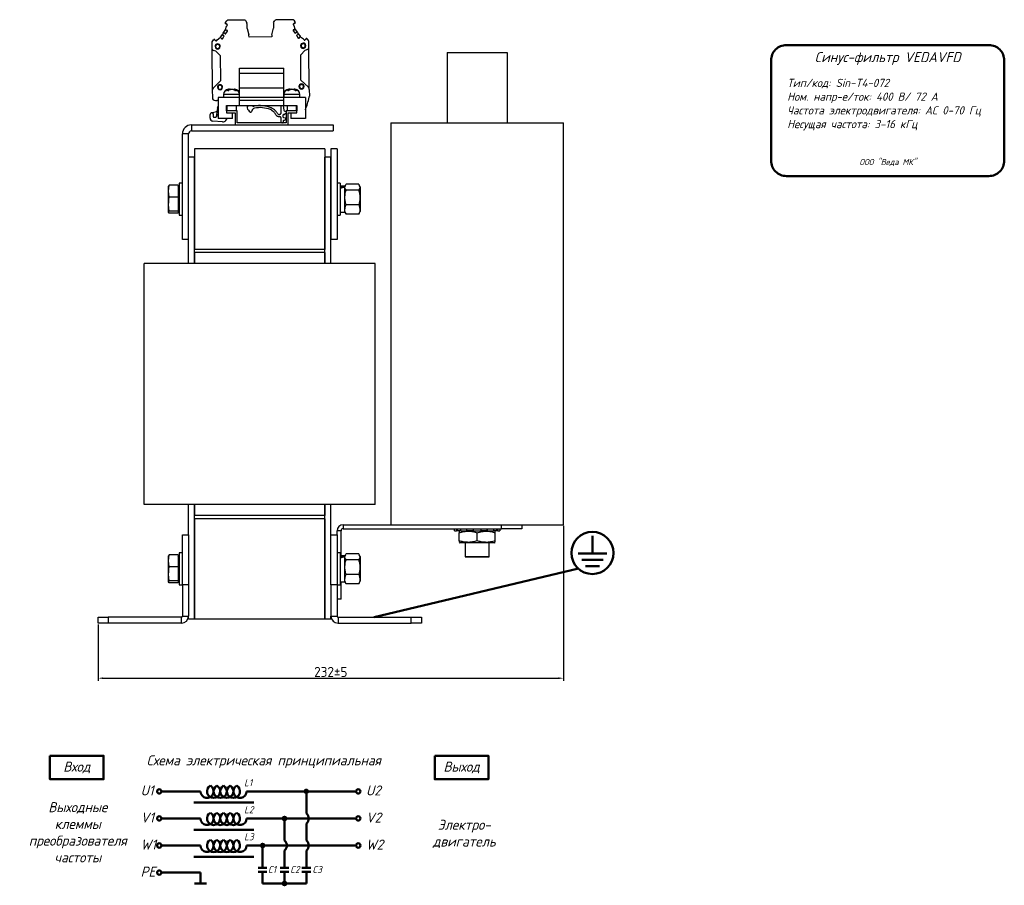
# Model space of a CAD drawing. Header units: millimetres. Extents: x -256 to 673, y 31 to 662.
# Tile 8 of 8: x 182 to 673, y 232 to 662. Entities that reach past the tile are written whole.
import ezdxf

# ---------------------------------------------------------------- set-up
doc = ezdxf.new("R2010")
doc.units = ezdxf.units.MM
doc.layers.get('0').update_dxf_attribs({"lineweight": 50})
doc.styles.add('GOST-2.304_Type-B', font='GOST Common.ttf')
doc.styles.add('GOST-2.304_Type-B_italic', font='GOST Common Italic.ttf')
doc.dimstyles.new('ISO-25', dxfattribs={"dimtxt": 5, "dimasz": 2.5, "dimexe": 1.25, "dimexo": 0.625, "dimtad": 1, "dimtoh": 1, "dimdec": 0, "dimtxsty": 'GOST-2.304_Type-B', "dimcen": 2.5, "dimadec": 0, "dimazin": 0, "dimtfac": 1, "dimtdec": 0, "dimtmove": 0, "dimatfit": 3, "dimfxl": 1, "dimarcsym": 0})

# ---------------------------------------------------------------- blocks, each defined once
blk = doc.blocks.new('Схема')
for points in [[(126.85, -17.74, 1), (128.61, -17.74, 1)], [(115.97, -31.21, 1), (117.72, -31.21, 1)], [(105.05, -44.68, 1), (106.8, -44.68, 1)], [(115.97, -63.61, 1), (117.72, -63.61, 1)]]:
    blk.add_hatch(color=0).paths.add_polyline_path(points)
for p, q in [((74.98, -17.74), (55.53, -17.74)), ((97.97, -17.74), (128.61, -17.74)), ((127.73, -17.74), (152.48, -17.74)), ((127.73, -17.74), (127.73, -28.73)), ((71.66, -23.35), (101.59, -23.35)), ((74.98, -31.21), (55.53, -31.21)), ((97.97, -31.21), (130.42, -31.21)), ((116.85, -31.21), (116.85, -42.2)), ((127.73, -33.69), (127.73, -42.2)), ((130.42, -31.21), (152.48, -31.21)), ((71.66, -36.81), (101.59, -36.81)), ((74.98, -44.68), (55.53, -44.68)), ((97.97, -44.68), (136.56, -44.68)), ((105.93, -44.68), (105.93, -55.73)), ((116.85, -47.16), (116.85, -55.73)), ((127.73, -47.16), (127.73, -55.73)), ((136.56, -44.68), (152.48, -44.68)), ((71.66, -50.28), (101.59, -50.28)), ((74.98, -58.14), (55.53, -58.14)), ((74.98, -58.14), (74.98, -63.61)), ((103.73, -55.73), (108.12, -55.73)), ((103.73, -57.8), (108.12, -57.8)), ((105.93, -57.8), (105.93, -63.61)), ((114.65, -55.73), (119.04, -55.73)), ((114.65, -57.8), (119.04, -57.8)), ((116.85, -63.61), (116.85, -57.8)), ((125.53, -55.73), (129.93, -55.73)), ((125.53, -57.8), (129.93, -57.8)), ((127.73, -63.61), (127.73, -57.8)), ((77.95, -63.61), (72.01, -63.61)), ((105.93, -63.61), (120.07, -63.61)), ((116.85, -63.61), (127.73, -63.61))]:
    blk.add_line(p, q)
for points in [[(0, 0), (26.76, 0), (26.76, -11.69), (0, -11.69)], [(191.66, 0), (218.42, 0), (218.42, -11.69), (191.66, -11.69)]]:
    blk.add_lwpolyline(points, close=True)
for centre in [(54.46, -17.74), (153.56, -17.74), (54.46, -31.21), (153.56, -31.21), (54.46, -44.68), (153.56, -44.68), (54.46, -58.14)]:
    blk.add_circle(centre, 1.08)
at = {"color": 0}
for centre in [(127.73, -17.74), (116.85, -31.21), (105.93, -44.68), (116.85, -63.61)]:
    blk.add_circle(centre, 0.876, dxfattribs=at)
for centre, radius, start, end in [((78.26, -17.74), 3.28, 180, 60), ((81.54, -17.74), 3.28, 120, 60), ((84.83, -17.74), 3.28, 120, 60), ((88.11, -17.74), 3.28, 120, 60), ((91.4, -17.74), 3.28, 120, 60), ((94.68, -17.74), 3.28, 120, 0), ((78.26, -31.21), 3.28, 180, 60), ((81.54, -31.21), 3.28, 120, 60), ((84.83, -31.21), 3.28, 120, 60), ((88.11, -31.21), 3.28, 120, 60), ((91.4, -31.21), 3.28, 120, 60), ((94.68, -31.21), 3.28, 120, 0), ((125.73, -31.21), 3.19, 308.9414, 51.0586), ((78.26, -44.68), 3.28, 180, 60), ((81.54, -44.68), 3.28, 120, 60), ((84.83, -44.68), 3.28, 120, 60), ((88.11, -44.68), 3.28, 120, 60), ((91.4, -44.68), 3.28, 120, 60), ((94.68, -44.68), 3.28, 120, 0), ((114.84, -44.68), 3.19, 308.9414, 51.0586), ((125.73, -44.68), 3.19, 308.9414, 51.0586)]:
    blk.add_arc(centre, radius, start, end)
at = {"style": 'GOST-2.304_Type-B_italic'}
for s, insert, char_height, width, attachment_point in [('Схема электрическая принципиальная', (106.53, -2.96), 5, 143.4834, 5), ('Вход', (13.38, -5.84), 5, 26.7633, 5), ('Выход', (205.04, -5.84), 5, 26.7633, 5), ('L1', (96.71, -11.66), 3.5, 76.8291, 1), ('U2', (157.44, -14.79), 5, 144.0546, 1), ('U1', (45.18, -14.79), 5, 144.0546, 1), ('Выходные\\Pклеммы\\Pпреобразователя\\Pчастоты', (13.88, -38.1), 5, 26.7633, 5), ('V1', (45.18, -28.26), 5, 144.0546, 1), ('L2', (96.71, -25.13), 3.5, 76.8291, 1), ('V2', (157.44, -28.26), 5, 144.0546, 1), ('Электро-\\Pдвигатель', (206.37, -38.93), 5, 17.1809, 5), ('L3', (96.71, -38.59), 3.5, 76.8291, 1), ('W1', (45.18, -41.72), 5, 144.0546, 1), ('W2', (157.44, -41.72), 5, 144.0546, 1), ('PE', (45.18, -55.19), 5, 144.0546, 1), ('C1', (108.57, -54.89), 3.5, 76.8291, 1), ('C2', (119.64, -54.89), 3.5, 76.8291, 1), ('C3', (130.7, -54.89), 3.5, 76.8291, 1)]:
    blk.add_mtext(s, dxfattribs=dict(at, insert=insert, char_height=char_height, width=width, attachment_point=attachment_point))
blk = doc.blocks.new('Шильдик')
blk.add_lwpolyline([(7.68, 7.68), (108.51, 7.68, -0.414214), (116.19, 0), (116.19, -49.84, -0.414214), (108.51, -57.52), (7.68, -57.52, -0.414214), (0, -49.84), (0, 0, -0.414214)], format="xyb", close=True)
at = {"style": 'GOST-2.304_Type-B_italic'}
for s, insert, char_height, width, attachment_point in [('Синус-фильтр VEDAVFD', (58.1, 0.99), 5, 100.8313, 5), ('Тип/код: Sin-T4-072\\PНом. напр-е/ток: 400 В/ 72 А\\PЧастота электродвигателя: АС 0-70 Гц\\PНесущая частота: 3-16 кГц', (8.05, -9.11), 4.096, 109.2167, 1), ('ООО "Веда МК"', (58.21, -50.78), 3.072, 115.9587, 5)]:
    blk.add_mtext(s, dxfattribs=dict(at, insert=insert, char_height=char_height, width=width, attachment_point=attachment_point))
blk = doc.blocks.new('*D63')
at = {"color": 0, "linetype": 'Continuous', "lineweight": -2, "transparency": 16777216}
for p, q in [((453.29, 410.36), (453.29, 333.32)), ((221.49, 361.36), (221.49, 333.32)), ((223.99, 334.57), (450.79, 334.57))]:
    blk.add_line(p, q, dxfattribs=at)
at = {"color": 0, "linetype": 'Continuous', "transparency": 16777216}
for points in [[(223.99, 334.99), (223.99, 334.16), (221.49, 334.57)], [(450.79, 334.99), (450.79, 334.16), (453.29, 334.57)]]:
    blk.add_solid(points, dxfattribs=at)
at = {"layer": 'Defpoints', "color": 0, "linetype": 'Continuous', "transparency": 16777216}
for p in [(453.29, 410.98), (221.49, 361.98), (453.29, 334.57)]:
    blk.add_point(p, dxfattribs=at)
at = {"color": 0, "linetype": 'Continuous', "lineweight": 18, "transparency": 16777216, "insert": (337.39, 337.7), "char_height": 5, "attachment_point": 5, "style": 'GOST-2.304_Type-B'}
blk.add_mtext('232%%P5', dxfattribs=at)

msp = doc.modelspace()

# ---------------------------------------------------------------- linework, layer by layer
at = {"color": 7, "linetype": 'Continuous', "lineweight": 25}
for p, q in [((294.43, 662.12), (285.94, 662.04)), ((318.5, 662.33), (310.01, 662.25)), ((318.91, 662.12), (319.56, 661.21)), ((284.86, 660.38), (284.8, 660.5)), ((284.83, 660.8), (284.91, 660.91)), ((284.96, 660.45), (284.88, 660.61)), ((284.91, 660.91), (285.54, 661.83)), ((284.96, 657.36), (284.99, 657.45)), ((284.99, 657.45), (285.5, 659.11)), ((285.2, 660.24), (285.21, 660.19)), ((285.78, 659.89), (285.27, 660.25)), ((285.69, 659.87), (285.28, 660.1)), ((285.54, 659.19), (285.84, 659.62)), ((294.87, 661.87), (295.54, 660.74)), ((295.7, 657.93), (295.68, 660.24)), ((295.7, 657.93), (296.62, 654.77)), ((307.96, 654.87), (308.82, 658.04)), ((308.8, 660.36), (308.82, 658.04)), ((308.93, 660.86), (309.58, 662)), ((318.65, 659.9), (318.95, 659.48)), ((319.21, 660.54), (318.7, 660.18)), ((319.2, 660.39), (318.79, 660.16)), ((319.18, 657.31), (318.87, 657.31)), ((319, 659.4), (319.54, 657.76)), ((319.27, 660.49), (319.28, 660.54)), ((319.43, 657.42), (319.35, 657.37)), ((319.59, 660.91), (319.51, 660.75)), ((319.54, 657.76), (319.57, 657.66)), ((319.56, 661.21), (319.64, 661.1)), ((319.67, 660.8), (319.62, 660.68)), ((319.7, 657.4), (320.76, 655.91)), ((278.97, 652.27), (279.05, 652.39)), ((279.24, 652.4), (279.42, 652.39)), ((279.45, 652.51), (279.32, 652.52)), ((280.51, 651.87), (280.81, 652.3)), ((280.87, 652.36), (282.23, 653.43)), ((282.23, 653.43), (282.3, 653.5)), ((282.51, 653.71), (283.54, 655.21)), ((282.58, 653.44), (282.66, 653.39)), ((282.77, 653.25), (282.87, 652.96)), ((283.4, 652.89), (284.15, 653.99)), ((283.65, 654.68), (283.53, 654.89)), ((283.54, 655.21), (283.8, 655.59)), ((283.8, 655.59), (284.83, 657.09)), ((284.1, 655.72), (284.33, 655.68)), ((285.18, 657.07), (285.11, 657.12)), ((285.16, 655.46), (285.91, 656.55)), ((285.66, 657.02), (285.36, 657.01)), ((296.65, 653.64), (296.64, 654.64)), ((307.95, 653.74), (296.65, 653.64)), ((307.94, 654.74), (307.95, 653.74)), ((318.63, 656.84), (319.4, 655.76)), ((320.23, 655.99), (320.46, 656.04)), ((320.43, 654.3), (321.2, 653.22)), ((320.76, 655.91), (321.03, 655.54)), ((321.04, 655.22), (320.93, 655.01)), ((321.03, 655.54), (322.08, 654.06)), ((321.73, 653.3), (321.83, 653.59)), ((321.94, 653.73), (322.02, 653.79)), ((322.29, 653.85), (322.37, 653.78)), ((322.37, 653.78), (323.75, 652.74)), ((323.81, 652.67), (324.11, 652.25)), ((324.39, 652.2), (324.9, 652.57)), ((325.29, 652.92), (325.16, 652.91)), ((325.19, 652.79), (325.37, 652.8)), ((325.57, 652.79), (325.65, 652.68)), ((325.65, 652.68), (326.28, 651.79)), ((278.17, 650.79), (278.2, 647.97)), ((278.2, 647.97), (278.38, 627.21)), ((278.35, 651.37), (278.97, 652.27)), ((279.72, 652.17), (280.23, 651.82)), ((280.04, 648.99), (279.74, 648.99)), ((282.04, 649.01), (282.34, 649.01)), ((322.64, 649.36), (322.34, 649.36)), ((325.76, 647.42), (324.51, 647.07)), ((324.64, 649.38), (324.94, 649.38)), ((326.49, 648.39), (326.47, 651.21)), ((326.68, 627.63), (326.49, 648.39)), ((280.21, 646.69), (278.95, 647.01)), ((282.33, 644.53), (280.21, 646.69)), ((282.33, 644.53), (282.44, 631.96)), ((324.51, 647.07), (322.43, 644.88)), ((322.53, 632.31), (322.43, 644.88)), ((395.29, 645.98), (395.29, 610.98)), ((395.29, 645.98), (425.29, 645.98)), ((425.29, 645.98), (425.29, 610.98)), ((291.99, 638.18), (313.99, 638.18)), ((291.99, 635.7), (291.99, 638.18)), ((313.99, 635.7), (313.99, 638.18)), ((291.99, 628.35), (291.99, 635.7)), ((291.99, 635.7), (313.99, 635.7)), ((313.99, 628.35), (313.99, 635.7)), ((278.81, 628.27), (282.44, 631.96)), ((281.21, 628.7), (280.91, 628.7)), ((283.21, 628.72), (283.51, 628.72)), ((291.99, 623.68), (291.99, 628.35)), ((291.99, 628.35), (313.99, 628.35)), ((313.99, 623.68), (313.99, 628.35)), ((321.81, 629.06), (321.51, 629.05)), ((322.53, 632.31), (326.23, 628.68)), ((323.81, 629.07), (324.11, 629.08)), ((278.38, 627.21), (278.41, 623.58)), ((281.24, 623.68), (281.24, 613.18)), ((291.99, 623.68), (281.24, 623.68)), ((283.99, 625.18), (283.99, 623.68)), ((286.49, 627.68), (286.56, 627.68)), ((286.93, 627.68), (286.56, 627.68)), ((287.52, 627.68), (286.91, 627.56)), ((286.93, 627.42), (286.93, 627.68)), ((287.68, 627.68), (287.52, 627.68)), ((287.68, 627.68), (288.45, 627.68)), ((289.45, 627.68), (289.04, 627.68)), ((289.45, 627.68), (289.49, 627.68)), ((291.99, 623.68), (291.99, 625.18)), ((291.99, 619.68), (291.99, 623.68)), ((313.99, 623.68), (291.99, 623.68)), ((313.99, 625.18), (313.99, 623.68)), ((313.99, 619.68), (313.99, 623.68)), ((324.74, 623.68), (313.99, 623.68)), ((316.49, 627.68), (316.56, 627.68)), ((316.93, 627.68), (316.56, 627.68)), ((317.52, 627.68), (316.91, 627.56)), ((316.93, 627.42), (316.93, 627.68)), ((317.68, 627.68), (317.52, 627.68)), ((317.68, 627.68), (318.45, 627.68)), ((319.45, 627.68), (319.04, 627.68)), ((319.45, 627.68), (319.49, 627.68)), ((321.99, 623.68), (321.99, 625.18)), ((324.74, 623.68), (324.74, 613.18)), ((326.68, 627.63), (326.71, 624.23)), ((279.92, 622.09), (280.56, 622.1)), ((281, 618.22), (281.24, 619.36)), ((285.49, 616.98), (285.49, 619.68)), ((285.49, 619.68), (291.99, 619.68)), ((285.59, 619.68), (285.59, 616.98)), ((290.39, 616.98), (290.39, 619.68)), ((313.99, 622.18), (291.99, 622.18)), ((291.99, 619.68), (313.99, 619.68)), ((296.1, 619.34), (296.89, 619.64)), ((296.89, 619.68), (296.89, 619.64)), ((312.44, 619.68), (312.47, 615.6)), ((313.75, 619.68), (313.98, 617.29)), ((313.99, 619.68), (320.49, 619.68)), ((315.59, 619.68), (315.59, 616.98)), ((320.39, 616.98), (320.39, 619.68)), ((320.49, 619.68), (320.49, 616.98)), ((277.25, 613.32), (277.23, 615.19)), ((277.86, 615.94), (280.54, 616.68)), ((279.37, 613.75), (280.09, 613.79)), ((288.49, 613.18), (281.24, 613.18)), ((285.49, 616.98), (285.49, 615.98)), ((290.74, 616.98), (285.49, 616.98)), ((285.49, 615.98), (289.74, 615.98)), ((288.49, 613.18), (288.49, 615.98)), ((289.74, 615.98), (289.74, 609.98)), ((290.74, 610.98), (290.74, 616.98)), ((311.98, 615.09), (311.76, 615.09)), ((311.77, 614.09), (311.99, 614.09)), ((312.49, 613.6), (312.51, 611.27)), ((313.75, 613.8), (313.74, 614.94)), ((313.93, 613.6), (314.74, 613.51)), ((313.94, 615.14), (314.18, 615.14)), ((315.24, 615.79), (314.35, 615.19)), ((314.45, 616.84), (314.99, 616.81)), ((320.49, 616.98), (315.24, 616.98)), ((315.24, 616.98), (315.24, 610.98)), ((316.24, 609.98), (316.24, 615.98)), ((316.24, 615.98), (320.49, 615.98)), ((317.49, 615.98), (317.49, 613.18)), ((324.74, 613.18), (317.49, 613.18)), ((320.49, 615.98), (320.49, 616.98)), ((267.99, 609.98), (267.99, 606.98)), ((267.99, 609.98), (338.49, 609.98)), ((283.5, 611.51), (278.65, 611.83)), ((315.24, 610.98), (290.74, 610.98)), ((313.71, 611.88), (313.71, 611.28)), ((338.49, 609.98), (338.49, 606.98)), ((367.29, 610.98), (367.29, 540.98)), ((367.29, 610.98), (453.29, 610.98)), ((453.29, 410.98), (453.29, 610.98)), ((266.49, 605.48), (263.49, 605.48)), ((263.49, 552.98), (263.49, 605.48)), ((266.49, 552.98), (266.49, 605.48)), ((267.99, 606.98), (338.49, 606.98)), ((269.49, 593.98), (266.49, 593.98)), ((266.49, 540.98), (266.49, 593.98)), ((334.49, 597.98), (269.49, 597.98)), ((269.49, 597.98), (269.49, 547.98)), ((269.49, 540.98), (269.49, 593.98)), ((334.49, 597.98), (334.49, 547.98)), ((337.49, 593.98), (334.49, 593.98)), ((334.49, 540.98), (334.49, 593.98)), ((337.49, 597.98), (337.49, 552.98)), ((340.49, 597.98), (337.49, 597.98)), ((337.49, 540.98), (337.49, 593.98)), ((340.49, 597.98), (340.49, 552.98)), ((256.59, 576.94), (256.95, 579.92)), ((256.95, 579.92), (256.59, 579.43)), ((256.59, 576.94), (256.59, 579.48)), ((261.29, 579.92), (256.95, 579.92)), ((261.29, 579.92), (261.29, 573.96)), ((261.89, 578.72), (261.29, 579.32)), ((263.49, 580.98), (261.89, 580.98)), ((261.89, 580.98), (261.89, 564.98)), ((342.09, 580.98), (340.49, 580.98)), ((342.09, 580.98), (342.09, 564.98)), ((344.19, 579.42), (342.09, 579.42)), ((344.71, 580.02), (344.19, 579.11)), ((344.19, 579.42), (344.19, 579.29)), ((344.19, 579.29), (344.19, 578.99)), ((344.19, 578.93), (344.19, 566.54)), ((351.29, 580.42), (344.98, 580.42)), ((352.09, 579.11), (351.56, 580.02)), ((352.09, 579.11), (352.09, 566.86)), ((256.95, 573.96), (256.59, 576.94)), ((256.59, 570.49), (256.59, 576.94)), ((261.29, 573.96), (256.95, 573.96)), ((261.29, 573.96), (261.29, 567.03)), ((351.29, 577.55), (344.98, 577.55)), ((256.59, 566.54), (256.59, 570.49)), ((351.29, 570.11), (344.98, 570.11)), ((256.59, 566.54), (256.95, 567.03)), ((256.95, 566.05), (256.59, 566.54)), ((261.29, 567.03), (256.95, 567.03)), ((261.29, 566.05), (256.95, 566.05)), ((261.29, 566.65), (261.89, 567.25)), ((261.29, 567.03), (261.29, 566.05)), ((261.89, 564.98), (263.49, 564.98)), ((340.49, 564.98), (342.09, 564.98)), ((342.09, 566.54), (344.19, 566.54)), ((344.19, 566.86), (344.71, 565.95)), ((344.77, 565.96), (344.98, 565.54)), ((351.29, 565.54), (344.98, 565.54)), ((351.29, 565.54), (351.5, 565.96)), ((351.56, 565.95), (352.09, 566.86)), ((266.49, 552.98), (263.49, 552.98)), ((340.49, 552.98), (337.49, 552.98)), ((334.49, 547.98), (269.49, 547.98)), ((269.49, 546.48), (269.49, 540.98)), ((334.49, 546.48), (269.49, 546.48)), ((334.49, 546.48), (334.49, 540.98)), ((244.49, 420.98), (244.49, 540.98)), ((259.49, 540.98), (244.49, 540.98)), ((344.49, 540.98), (259.49, 540.98)), ((359.49, 540.98), (344.49, 540.98)), ((359.49, 420.98), (359.49, 540.98)), ((367.29, 540.98), (367.29, 420.98)), ((259.49, 420.98), (244.49, 420.98)), ((359.49, 420.98), (259.49, 420.98)), ((266.49, 405.98), (266.49, 420.98)), ((269.49, 363.98), (269.49, 420.98)), ((269.49, 420.98), (269.49, 415.48)), ((334.49, 363.98), (334.49, 420.98)), ((334.49, 420.98), (334.49, 415.48)), ((337.49, 405.98), (337.49, 420.98)), ((367.29, 420.98), (367.29, 410.98)), ((334.49, 415.48), (269.49, 415.48)), ((269.49, 413.98), (269.49, 363.98)), ((334.49, 413.98), (269.49, 413.98)), ((334.49, 413.98), (334.49, 363.98)), ((342.49, 407.98), (340.49, 407.98)), ((340.49, 405.98), (340.49, 407.98)), ((342.49, 395.42), (342.49, 407.98)), ((343.49, 410.98), (343.49, 408.98)), ((343.49, 410.98), (375.3, 410.98)), ((343.49, 408.98), (422.49, 408.98)), ((375.3, 410.98), (453.29, 410.98)), ((398.93, 407.98), (398.93, 408.98)), ((398.93, 407.98), (400.04, 407.98)), ((400.04, 408.98), (400.04, 407.98)), ((400.5, 407.98), (400.04, 407.98)), ((400.5, 407.98), (400.5, 408.98)), ((402.16, 407.98), (400.5, 407.98)), ((401.66, 407.98), (401.29, 407.77)), ((402.16, 407.98), (402.16, 408.98)), ((402.16, 407.98), (405.06, 407.98)), ((405.06, 408.98), (405.06, 407.98)), ((405.23, 407.98), (405.06, 407.98)), ((405.23, 407.98), (405.23, 408.98)), ((408.49, 407.98), (405.23, 407.98)), ((408.49, 407.98), (408.49, 408.98)), ((408.49, 407.98), (412.08, 407.98)), ((412.08, 408.98), (412.08, 407.98)), ((415.34, 407.98), (412.08, 407.98)), ((415.34, 407.98), (415.34, 408.98)), ((415.51, 407.98), (415.34, 407.98)), ((415.51, 407.98), (415.51, 408.98)), ((415.51, 407.98), (418.41, 407.98)), ((418.41, 408.98), (418.41, 407.98)), ((420.08, 407.98), (418.41, 407.98)), ((419.29, 407.77), (418.91, 407.98)), ((420.08, 407.98), (420.08, 408.98)), ((420.54, 407.98), (420.08, 407.98)), ((420.54, 407.98), (420.54, 408.98)), ((420.54, 407.98), (421.64, 407.98)), ((421.64, 408.98), (421.64, 407.98)), ((422.49, 408.98), (422.49, 410.98)), ((432.49, 408.98), (422.49, 408.98)), ((432.49, 410.98), (432.49, 408.98)), ((263.49, 405.98), (266.49, 405.98)), ((263.49, 380.98), (263.49, 405.98)), ((266.49, 405.98), (266.49, 380.98)), ((337.49, 380.98), (337.49, 405.98)), ((337.49, 405.98), (340.49, 405.98)), ((340.49, 405.98), (340.49, 380.98)), ((401.29, 403), (401.29, 406.96)), ((401.29, 402.2), (401.66, 401.98)), ((410.29, 403), (410.29, 406.96)), ((418.91, 401.98), (419.29, 402.2)), ((419.29, 403), (419.29, 406.96)), ((418.91, 401.98), (401.66, 401.98)), ((404.29, 401.98), (404.29, 394.98)), ((404.29, 401.98), (404.29, 394.98)), ((404.29, 399.98), (404.29, 394.98)), ((416.29, 394.98), (416.29, 401.98)), ((416.29, 394.98), (416.29, 401.98)), ((416.29, 394.98), (416.29, 399.98)), ((256.59, 392.94), (256.95, 395.92)), ((256.95, 395.92), (256.59, 395.43)), ((256.59, 392.94), (256.59, 395.48)), ((256.95, 389.96), (256.59, 392.94)), ((256.59, 386.49), (256.59, 392.94)), ((261.29, 395.92), (256.95, 395.92)), ((261.29, 395.92), (261.29, 389.96)), ((261.89, 394.72), (261.29, 395.32)), ((263.49, 396.98), (261.89, 396.98)), ((261.89, 396.98), (261.89, 380.98)), ((342.09, 396.98), (340.49, 396.98)), ((342.09, 396.98), (342.09, 380.98)), ((344.19, 395.42), (342.09, 395.42)), ((344.71, 396.02), (344.19, 395.11)), ((344.19, 395.42), (344.19, 395.29)), ((344.19, 395.29), (344.19, 394.99)), ((344.19, 394.93), (344.19, 382.54)), ((351.29, 396.42), (344.98, 396.42)), ((351.29, 393.55), (344.98, 393.55)), ((352.09, 395.11), (351.56, 396.02)), ((352.09, 395.11), (352.09, 382.86)), ((404.29, 394.98), (416.29, 394.98)), ((404.29, 394.98), (416.29, 394.98)), ((416.29, 394.98), (404.29, 394.98)), ((261.29, 389.96), (256.95, 389.96)), ((261.29, 389.96), (261.29, 383.03)), ((256.59, 382.54), (256.59, 386.49)), ((256.59, 382.54), (256.95, 383.03)), ((261.29, 383.03), (256.95, 383.03)), ((261.29, 382.65), (261.89, 383.25)), ((261.29, 383.03), (261.29, 382.05)), ((344.19, 382.86), (344.71, 381.95)), ((351.29, 386.11), (344.98, 386.11)), ((351.56, 381.95), (352.09, 382.86)), ((256.95, 382.05), (256.59, 382.54)), ((261.29, 382.05), (256.95, 382.05)), ((261.89, 380.98), (263.49, 380.98)), ((263.49, 380.98), (263.49, 365.48)), ((266.49, 380.98), (263.49, 380.98)), ((266.49, 380.98), (266.49, 365.48)), ((340.49, 380.98), (337.49, 380.98)), ((337.49, 380.98), (337.49, 365.48)), ((340.49, 380.98), (342.09, 380.98)), ((340.49, 380.98), (340.49, 365.48)), ((342.09, 382.54), (344.19, 382.54)), ((342.49, 373.98), (342.49, 382.54)), ((344.77, 381.96), (344.98, 381.54)), ((351.29, 381.54), (344.98, 381.54)), ((351.29, 381.54), (351.5, 381.96)), ((342.49, 373.98), (340.49, 373.98)), ((221.49, 361.98), (221.49, 364.98)), ((221.49, 364.98), (226.49, 364.98)), ((226.49, 364.98), (226.49, 361.98)), ((262.99, 364.98), (226.49, 364.98)), ((262.99, 361.98), (262.99, 364.98)), ((263.49, 365.48), (266.49, 365.48)), ((266.49, 363.98), (266.49, 365.48)), ((269.49, 363.98), (266.49, 363.98)), ((334.49, 363.98), (269.49, 363.98)), ((337.49, 363.98), (334.49, 363.98)), ((337.49, 363.98), (337.49, 365.48)), ((337.49, 365.48), (340.49, 365.48)), ((340.99, 364.98), (340.99, 361.98)), ((340.99, 364.98), (377.49, 364.98)), ((377.49, 361.98), (377.49, 364.98)), ((377.49, 364.98), (382.49, 364.98)), ((382.49, 364.98), (382.49, 361.98)), ((226.49, 361.98), (221.49, 361.98)), ((262.99, 361.98), (226.49, 361.98)), ((340.99, 361.98), (377.49, 361.98)), ((382.49, 361.98), (377.49, 361.98))]:
    msp.add_line(p, q, dxfattribs=at)
at = {"color": 8, "linetype": 'Continuous', "lineweight": 25}
for p, q in [((291.99, 625.18), (283.99, 625.18)), ((321.99, 625.18), (313.99, 625.18))]:
    msp.add_line(p, q, dxfattribs=at)
for p, q in [((467.71, 405.4), (467.71, 396.68)), ((467.71, 396.68), (460.59, 396.68)), ((462.43, 393.5), (467.71, 393.5)), ((467.71, 396.68), (474.83, 396.68)), ((472.99, 393.5), (467.71, 393.5)), ((460.73, 389.1), (358.99, 364.98)), ((464.26, 390.33), (467.71, 390.33)), ((471.16, 390.33), (467.71, 390.33))]:
    msp.add_line(p, q)
at = {"color": 7, "linetype": 'Continuous', "lineweight": 25, "flags": 128}
for points in [[(281.24, 615.73), (281.2, 615.15), (281.18, 614.16)], [(314.99, 616.81), (315.15, 616.77), (315.24, 616.73)]]:
    msp.add_lwpolyline(points, dxfattribs=at)
msp.add_circle((467.71, 396.92), 10.48)
at = {"color": 7, "linetype": 'Continuous', "lineweight": 25}
for centre, radius, start, end in [((294.44, 661.62), 0.5, 30.5, 90.5), ((310.02, 661.75), 0.5, 90.5, 150.5), ((318.51, 661.83), 0.5, 35.5, 90.5), ((285.07, 660.63), 0.3, 145.5, 180.5), ((285.07, 660.63), 0.3, 180.5, 205.5), ((284, 657.66), 1, 325.5048, 342.6442), ((285.15, 660.74), 0.3, 145.5, 205.5), ((285.23, 660.58), 0.3, 205.5, 261.3409), ((285.28, 657.37), 0.3, 163.0141, 235.3839), ((285.16, 660.08), 0.2, 55.5472, 81.3435), ((285.79, 659.02), 0.3, 145.5, 162.7313), ((285.95, 661.54), 0.5, 90.5, 145.5), ((285.67, 659.73), 0.2, 325.5, 55.5), ((294.68, 660.23), 1, 0.5, 30.5), ((309.8, 660.36), 1, 150.5, 180.5), ((318.82, 660.02), 0.2, 125.5, 215.5), ((318.71, 659.3), 0.3, 18.2687, 35.5), ((319.18, 657.61), 0.3, 270.0843, 305.5), ((319.24, 660.87), 0.3, 279.7314, 335.5), ((319.32, 660.38), 0.2, 74.1822, 99.7841), ((319.43, 660.77), 0.2, 254.1822, 335.5), ((319.25, 657.66), 0.3, 305.5581, 17.9345), ((319.32, 661.04), 0.3, 335.5, 35.5), ((320.52, 657.98), 1, 198.2735, 215.4129), ((319.4, 660.93), 0.3, 0.5, 35.5), ((319.4, 660.93), 0.3, 335.5, 0.5), ((279.22, 652.1), 0.3, 85.5, 145.5), ((279.3, 652.22), 0.3, 85.5, 145.4999), ((279.4, 652.09), 0.3, 29.7315, 85.5), ((279.43, 652.31), 0.2, 4.1822, 85.5078), ((279.83, 652.34), 0.2, 184.1822, 209.7841), ((281.05, 652.13), 0.3, 128.2687, 145.5), ((282.41, 653.2), 0.3, 55.5, 127.9226), ((281.68, 654.28), 1, 308.2735, 325.4129), ((282.49, 653.14), 0.3, 20.0854, 55.5), ((283.15, 653.06), 0.3, 200.0854, 325.5), ((283.79, 655.04), 0.3, 145.5, 210.5), ((284.08, 654.94), 0.5, 210.5, 257.5309), ((284.05, 655.42), 0.3, 80.5, 145.5), ((283.91, 654.16), 0.3, 325.5, 77.5133), ((284.25, 655.19), 0.5, 33.469, 80.5), ((284.92, 655.63), 0.3, 213.4868, 325.5), ((285.35, 657.31), 0.3, 235.5, 270.9151), ((296.14, 654.63), 0.5, 0.5, 16.3134), ((308.44, 654.74), 0.5, 164.6866, 180.5), ((319.64, 655.93), 0.3, 215.5, 327.5354), ((320.32, 655.5), 0.5, 100.5, 147.5177), ((320.68, 654.48), 0.3, 103.4651, 215.5), ((320.52, 655.74), 0.3, 35.5, 100.5), ((320.49, 655.26), 0.5, 283.482, 330.5), ((320.78, 655.36), 0.3, 330.5, 35.5), ((321.45, 653.4), 0.3, 215.5, 340.9146), ((322.12, 653.49), 0.3, 125.5, 160.9146), ((322.19, 653.54), 0.3, 52.9626, 125.3831), ((322.9, 654.64), 1, 215.5048, 232.6442), ((323.57, 652.5), 0.3, 35.5, 52.7313), ((324.78, 652.73), 0.2, 305.5429, 331.3435), ((325.22, 652.49), 0.3, 95.5, 151.3409), ((325.32, 652.62), 0.3, 35.5002, 95.5052), ((325.4, 652.51), 0.3, 35.5, 95.5), ((279.17, 650.8), 1, 145.5, 180.5022), ((279.2, 647.98), 1, 180.5, 255.5), ((281.04, 649), 1.3, 0.5, 180.5), ((281.04, 649), 1.3, 180.5, 0.5), ((281.04, 649), 1, 90.5, 180.5), ((281.04, 649), 1, 180.5, 270.5), ((280.35, 651.98), 0.2, 235.5, 325.5), ((281.04, 649), 1, 0.5, 90.5), ((281.04, 649), 1, 270.5, 0.5), ((323.64, 649.37), 1.3, 0.5, 180.5), ((323.64, 649.37), 1.3, 180.5, 0.5), ((323.64, 649.37), 1, 90.5, 180.5), ((323.64, 649.37), 1, 180.5, 270.5), ((323.64, 649.37), 1, 0.5, 90.5), ((323.64, 649.37), 1, 270.5, 0.5), ((324.27, 652.37), 0.2, 215.5, 305.5), ((325.49, 648.39), 1, 285.5, 0.5), ((325.47, 651.21), 1, 0.4978, 35.5), ((279.88, 627.22), 1.5, 135.5, 180.5), ((282.21, 628.71), 1.3, 0.5, 180.5), ((282.21, 628.71), 1.3, 180.5, 0.5), ((282.21, 628.71), 1, 90.5, 180.5), ((282.21, 628.71), 1, 180.5, 270.5), ((282.21, 628.71), 1, 0.5, 90.5), ((282.21, 628.71), 1, 270.5, 0.5), ((322.81, 629.06), 1.3, 0.5, 180.5), ((322.81, 629.06), 1.3, 180.5, 0.5), ((322.81, 629.06), 1, 90.5, 180.5), ((322.81, 629.06), 1, 180.5, 270.5), ((322.81, 629.06), 1, 0.5, 90.5), ((322.81, 629.06), 1, 270.5, 0.5), ((325.18, 627.61), 1.5, 0.5, 45.5), ((279.91, 623.59), 1.5, 180.5, 270.5), ((286.49, 625.18), 2.5, 90, 180), ((289.49, 625.18), 2.5, 0, 90), ((316.49, 625.18), 2.5, 90, 180), ((319.49, 625.18), 2.5, 0, 90), ((277.96, 635.12), 50, 339.3066, 346.8657), ((324.71, 624.22), 2, 346.8657, 0.5), ((323.07, 609.66), 42.93, 168.5, 174.1169), ((280.57, 621.1), 1, 48.1147, 90.5), ((296.35, 618.69), 0.7, 110.6336, 197.9994), ((299.49, 619.71), 4, 197.9994, 238.0587), ((299.82, 616.35), 2, 100.8258, 174.6135), ((299.09, 620.28), 1, 216.9463, 280.7523), ((302.07, 604.56), 15, 68.1487, 100.7523), ((302.07, 604.56), 14, 68.1487, 100.8258), ((305.42, 612.92), 6, 42.4788, 68.1487), ((278.09, 615.11), 0.862, 345.5703, 174.5538), ((278.75, 613.33), 1.5, 180.5, 266.2286), ((282.71, 614.04), 3.88, 167.2996, 176.4444), ((279.34, 614.25), 0.5, 176.4444, 273.5), ((280.07, 614.09), 0.3, 273.5, 354.1169), ((280.46, 616.97), 0.3, 285.5, 350.2666), ((281.48, 614.16), 0.3, 180.3374, 215.4227), ((280.04, 616.51), 6.67, 320.1032, 330.1309), ((297.53, 616.57), 0.3, 238.0587, 354.6135), ((305.42, 612.92), 5, 42.4788, 68.1487), ((303.21, 610.89), 8, 31.3169, 42.4788), ((303.21, 610.89), 9, 31.3169, 42.4788), ((311.75, 616.09), 2, 211.3169, 270.5), ((311.75, 616.09), 1, 211.3169, 270.5), ((311.97, 615.59), 0.5, 270.5, 0.5), ((311.99, 613.59), 0.5, 0.5, 90.5), ((313.94, 614.94), 0.2, 90.5, 180.5), ((313.95, 613.8), 0.2, 180.5, 263.5), ((314.48, 617.34), 0.5, 185.5, 266.2014), ((314.01, 613.19), 1, 269.9406, 1.7686), ((314.18, 615.44), 0.3, 270.5, 303.948), ((267.99, 605.48), 4.5, 90, 180), ((283.63, 613.51), 2, 266.2286, 320.1032), ((312.81, 611.28), 0.3, 180.5, 259.2797), ((313.41, 611.28), 0.3, 270.5, 0.5), ((314.01, 611.89), 0.3, 89.9406, 180.5), ((267.99, 605.48), 1.5, 90, 180), ((343.49, 407.98), 3, 90, 180), ((343.49, 407.98), 1, 90, 180), ((262.99, 365.48), 0.5, 270, 0), ((262.99, 365.48), 3.5, 270, 0), ((340.99, 365.48), 3.5, 180, 270), ((340.99, 365.48), 0.5, 180, 270)]:
    msp.add_arc(centre, radius, start, end, dxfattribs=at)
for centre, start_param, end_param in [((342.09, 572.98), 1.231754, 1.421151), ((344.19, 572.98), 1.421151, 1.610548), ((342.09, 388.98), 1.231754, 1.421151), ((344.19, 388.98), 1.421151, 1.610548)]:
    msp.add_ellipse(centre, major_axis=(11.03, 3.33), ratio=0.499971, start_param=start_param, end_param=end_param, dxfattribs=at)
for points in [[(285.1, 660.27), (285.08, 660.27), (285.03, 660.26), (284.96, 660.28), (284.9, 660.32), (284.87, 660.36), (284.86, 660.38)], [(318.87, 657.31), (318.84, 657.31), (318.79, 657.3), (318.71, 657.27), (318.65, 657.22), (318.6, 657.15), (318.58, 657.07), (318.57, 656.99), (318.59, 656.91), (318.62, 656.86), (318.63, 656.84)], [(285.91, 656.55), (285.93, 656.57), (285.95, 656.62), (285.97, 656.7), (285.96, 656.78), (285.93, 656.86), (285.89, 656.93), (285.82, 656.98), (285.75, 657.01), (285.69, 657.02), (285.66, 657.02)], [(324.98, 652.72), (324.99, 652.74), (324.99, 652.79), (325.04, 652.85), (325.09, 652.89), (325.14, 652.9), (325.16, 652.91)], [(285.42, 627.11), (285.61, 627.15), (285.98, 627.22), (286.36, 627.15), (286.54, 627.11)], [(289.72, 627.11), (289.89, 627.15), (290.22, 627.22), (290.55, 627.15), (290.72, 627.11)], [(315.42, 627.11), (315.61, 627.15), (315.98, 627.22), (316.36, 627.15), (316.54, 627.11)], [(319.72, 627.11), (319.89, 627.15), (320.22, 627.22), (320.55, 627.15), (320.72, 627.11)], [(314.74, 613.51), (314.78, 613.5), (314.85, 613.48), (314.93, 613.42), (314.99, 613.32), (315, 613.25), (315.01, 613.22)]]:
    msp.add_open_spline(points, degree=3, dxfattribs=at)
for points, knots in [([(285.28, 660.1), (285.27, 660.1), (285.26, 660.12), (285.24, 660.14), (285.22, 660.16), (285.21, 660.18), (285.21, 660.19)], [0, 0, 0, 0, 0.24925, 0.496499, 0.730442, 1, 1, 1, 1]), ([(285.77, 659.86), (285.77, 659.86), (285.75, 659.85), (285.73, 659.85), (285.71, 659.86), (285.7, 659.86), (285.69, 659.87)], [0, 0, 0, 0, 0.273574, 0.504708, 0.75096, 1, 1, 1, 1]), ([(318.79, 660.16), (318.79, 660.15), (318.77, 660.15), (318.75, 660.14), (318.73, 660.14), (318.72, 660.15), (318.71, 660.15)], [0, 0, 0, 0, 0.249018, 0.495291, 0.726396, 1, 1, 1, 1]), ([(319.27, 660.49), (319.26, 660.48), (319.26, 660.46), (319.24, 660.43), (319.22, 660.41), (319.21, 660.4), (319.2, 660.39)], [0, 0, 0, 0, 0.269528, 0.5035, 0.750727, 1, 1, 1, 1]), ([(319.29, 660.58), (319.28, 660.57), (319.25, 660.57), (319.22, 660.55), (319.21, 660.54)], [0, 0, 0, 0, 0.559109, 1, 1, 1, 1]), ([(279.66, 652.24), (279.67, 652.22), (279.68, 652.2), (279.71, 652.18), (279.72, 652.17)], [0, 0, 0, 0, 0.559058, 1, 1, 1, 1]), ([(286.56, 627.68), (286.37, 627.66), (285.98, 627.61), (285.61, 627.32), (285.44, 627.13), (285.42, 627.11)], [0, 0, 0, 0, 0.476022, 0.95418, 1, 1, 1, 1]), ([(286.54, 627.11), (286.56, 627.14), (286.73, 627.33), (287.11, 627.61), (287.48, 627.66), (287.68, 627.68)], [0, 0, 0, 0, 0.072292, 0.52415, 1, 1, 1, 1]), ([(288.45, 627.68), (288.67, 627.66), (289.1, 627.61), (289.52, 627.32), (289.7, 627.13), (289.72, 627.11)], [0, 0, 0, 0, 0.476022, 0.95418, 1, 1, 1, 1]), ([(290.72, 627.11), (290.69, 627.14), (290.51, 627.33), (290.09, 627.61), (289.67, 627.66), (289.45, 627.68)], [0, 0, 0, 0, 0.072292, 0.52415, 1, 1, 1, 1]), ([(316.56, 627.68), (316.37, 627.66), (315.98, 627.61), (315.61, 627.32), (315.44, 627.13), (315.42, 627.11)], [0, 0, 0, 0, 0.476022, 0.95418, 1, 1, 1, 1]), ([(316.54, 627.11), (316.56, 627.14), (316.73, 627.33), (317.11, 627.61), (317.48, 627.66), (317.68, 627.68)], [0, 0, 0, 0, 0.0722918, 0.5241497, 1, 1, 1, 1]), ([(318.45, 627.68), (318.67, 627.66), (319.1, 627.61), (319.52, 627.32), (319.7, 627.13), (319.72, 627.11)], [0, 0, 0, 0, 0.476022, 0.95418, 1, 1, 1, 1]), ([(320.72, 627.11), (320.69, 627.14), (320.51, 627.33), (320.09, 627.61), (319.67, 627.66), (319.45, 627.68)], [0, 0, 0, 0, 0.0722918, 0.5241497, 1, 1, 1, 1]), ([(344.98, 577.55), (344.76, 577.89), (344.39, 578.47), (344.39, 579.32), (344.64, 579.94), (344.89, 580.3), (344.98, 580.42)], [0, 0, 0, 0, 0.363119, 0.612258, 0.868114, 1, 1, 1, 1]), ([(351.29, 580.42), (351.38, 580.3), (351.63, 579.94), (351.88, 579.33), (351.89, 578.48), (351.51, 577.89), (351.29, 577.55)], [0, 0, 0, 0, 0.131886, 0.381332, 0.636879, 1, 1, 1, 1]), ([(256.59, 570.49), (256.65, 571.62), (256.72, 572.79), (256.95, 573.93), (256.95, 573.96)], [0, 0, 0, 0, 0.973005, 1, 1, 1, 1]), ([(344.98, 570.11), (344.82, 570.75), (344.48, 572.06), (344.29, 574.59), (344.72, 576.4), (344.98, 577.55)], [0, 0, 0, 0, 0.264862, 0.535468, 1, 1, 1, 1]), ([(351.29, 577.55), (351.45, 576.9), (351.79, 575.6), (351.98, 573.07), (351.56, 571.25), (351.29, 570.11)], [0, 0, 0, 0, 0.2648623, 0.535468, 1, 1, 1, 1]), ([(256.95, 567.03), (256.9, 567.32), (256.68, 568.46), (256.63, 569.62), (256.59, 570.49)], [0, 0, 0, 0, 0.2530667, 1, 1, 1, 1]), ([(344.98, 565.54), (344.82, 565.94), (344.48, 566.74), (344.29, 568.29), (344.72, 569.4), (344.98, 570.11)], [0, 0, 0, 0, 0.264862, 0.535468, 1, 1, 1, 1]), ([(351.29, 570.11), (351.45, 569.71), (351.79, 568.91), (351.98, 567.36), (351.56, 566.24), (351.29, 565.54)], [0, 0, 0, 0, 0.264862, 0.535468, 1, 1, 1, 1]), ([(401.29, 406.96), (402.07, 407.19), (403.65, 407.66), (405.99, 407.83), (408.22, 407.58), (409.59, 407.17), (410.29, 406.96)], [0, 0, 0, 0, 0.264605, 0.534949, 0.765344, 1, 1, 1, 1]), ([(401.29, 407.71), (401.29, 407.72), (401.29, 407.75), (401.29, 407.29), (401.29, 406.96)], [0, 0, 0, 0, 0.272149, 1, 1, 1, 1]), ([(410.29, 406.96), (411.07, 407.19), (412.65, 407.66), (414.99, 407.83), (417.22, 407.58), (418.59, 407.17), (419.29, 406.96)], [0, 0, 0, 0, 0.264605, 0.534949, 0.765344, 1, 1, 1, 1]), ([(419.29, 406.96), (419.29, 407.29), (419.29, 407.75), (419.29, 407.72), (419.29, 407.71)], [0, 0, 0, 0, 0.727824, 1, 1, 1, 1]), ([(410.29, 403), (409.5, 402.77), (407.93, 402.3), (405.59, 402.13), (403.35, 402.38), (401.98, 402.79), (401.29, 403)], [0, 0, 0, 0, 0.264605, 0.534949, 0.765344, 1, 1, 1, 1]), ([(401.29, 403), (401.29, 402.67), (401.29, 402.21), (401.29, 402.24), (401.29, 402.25)], [0, 0, 0, 0, 0.727824, 1, 1, 1, 1]), ([(419.29, 403), (418.5, 402.77), (416.93, 402.3), (414.59, 402.13), (412.35, 402.38), (410.98, 402.79), (410.29, 403)], [0, 0, 0, 0, 0.264605, 0.534949, 0.765344, 1, 1, 1, 1]), ([(419.29, 402.26), (419.29, 402.25), (419.29, 402.21), (419.29, 402.67), (419.29, 403)], [0, 0, 0, 0, 0.272149, 1, 1, 1, 1]), ([(344.98, 386.11), (344.82, 386.75), (344.48, 388.06), (344.29, 390.59), (344.72, 392.4), (344.98, 393.55)], [0, 0, 0, 0, 0.264862, 0.535468, 1, 1, 1, 1]), ([(344.98, 393.55), (344.76, 393.89), (344.39, 394.47), (344.39, 395.32), (344.64, 395.94), (344.89, 396.3), (344.98, 396.42)], [0, 0, 0, 0, 0.363119, 0.612258, 0.868114, 1, 1, 1, 1]), ([(351.29, 396.42), (351.38, 396.3), (351.63, 395.94), (351.88, 395.33), (351.89, 394.48), (351.51, 393.89), (351.29, 393.55)], [0, 0, 0, 0, 0.131886, 0.381332, 0.636879, 1, 1, 1, 1]), ([(351.29, 393.55), (351.45, 392.9), (351.79, 391.6), (351.98, 389.07), (351.56, 387.25), (351.29, 386.11)], [0, 0, 0, 0, 0.2648623, 0.535468, 1, 1, 1, 1]), ([(256.59, 386.49), (256.65, 387.62), (256.72, 388.79), (256.95, 389.93), (256.95, 389.96)], [0, 0, 0, 0, 0.973005, 1, 1, 1, 1]), ([(256.95, 383.03), (256.9, 383.32), (256.68, 384.46), (256.63, 385.62), (256.59, 386.49)], [0, 0, 0, 0, 0.253067, 1, 1, 1, 1]), ([(344.98, 381.54), (344.82, 381.94), (344.48, 382.74), (344.29, 384.29), (344.72, 385.4), (344.98, 386.11)], [0, 0, 0, 0, 0.2648623, 0.535468, 1, 1, 1, 1]), ([(351.29, 386.11), (351.45, 385.71), (351.79, 384.91), (351.98, 383.36), (351.56, 382.24), (351.29, 381.54)], [0, 0, 0, 0, 0.264862, 0.535468, 1, 1, 1, 1])]:
    msp.add_open_spline(points, degree=3, knots=knots, dxfattribs=at)

# ---------------------------------------------------------------- block references
for name, p in [('Шильдик', (556.68, 642.03)), ('Схема', (197.49, 295.99))]:
    msp.add_blockref(name, p)

# ---------------------------------------------------------------- dimensions: what is measured, and where the dimension line sits
at = {"color": 7, "linetype": 'Continuous', "lineweight": 18}
dim = msp.add_linear_dim(base=(453.29, 334.57), p1=(221.49, 361.98), p2=(453.29, 410.98), text='232%%P5', dimstyle='ISO-25', dxfattribs=at)
dim.commit()
dim.dimension.update_dxf_attribs({"geometry": '*D63', "text_midpoint": (337.39, 337.7)})

doc.saveas('drawing.dxf')
